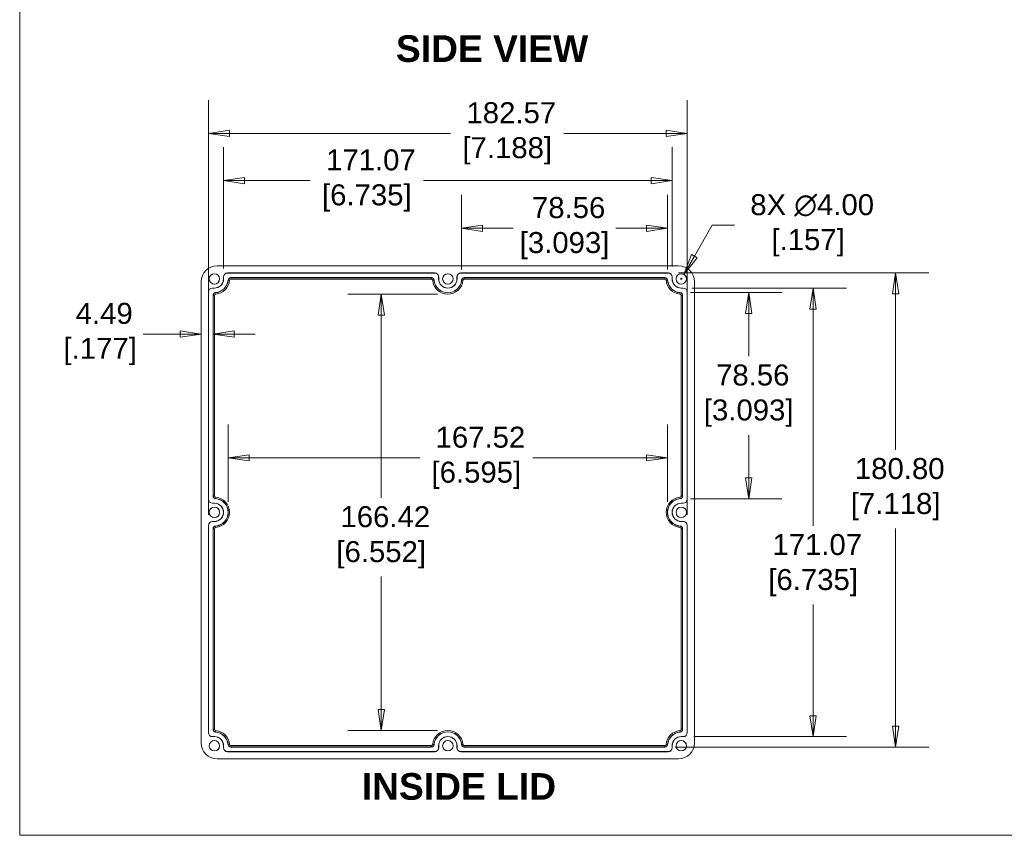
# Model space of a CAD drawing. Header units: millimetres. Extents: x 36 to 1079, y 38 to 827.
# Tile 1 of 11: x 36 to 412, y 39 to 350. Entities that reach past the tile are written whole.
import ezdxf

# ---------------------------------------------------------------- set-up
doc = ezdxf.new("R2010")
doc.units = ezdxf.units.MM
doc.header["$LTSCALE"] = 4
for name, color, linetype, lineweight in [('Dimension (ANSI)', 7, 'Continuous', 9), ('Sketch Geometry (ANSI)', 7, 'Continuous', 9), ('Symbol (ANSI)', 7, 'Continuous', 9), ('Visible (ANSI)', 7, 'Continuous', 9), ('Visible Narrow (ANSI)', 7, 'Continuous', 9)]:
    doc.layers.add(name, color=color, linetype=linetype, lineweight=lineweight)
doc.styles.add('Label Text (ANSI)', font='arialbd.ttf')
doc.styles.add('Note Text (ANSI)', font='arial.ttf')
doc.styles.add('Text Style20', font='arial.ttf')
doc.dimstyles.new('Default - mm (ANSI)', dxfattribs={"dimscale": 4, "dimtxt": 2, "dimasz": 2, "dimexe": 3.175, "dimexo": 1, "dimgap": 0.8, "dimtad": 0, "dimtih": 1, "dimtoh": 1, "dimrnd": 1e-08, "dimzin": 4, "dimdsep": 46, "dimtxsty": 'Note Text (ANSI)', "dimblk": 'Filled-1', "dimcen": 0.09, "dimdle": 10, "dimclrd": 256, "dimclre": 256, "dimclrt": 256, "dimadec": 1, "dimazin": 0, "dimtfac": 1.524, "dimtofl": 0, "dimtmove": 0, "dimatfit": 3, "dimfxl": 0, "dimtolj": 1, "dimtzin": 0, "dimlwd": -1, "dimlwe": -1, "dimarcsym": 0})

# ---------------------------------------------------------------- blocks, each defined once
blk = doc.blocks.new('Title Blocks HAMMOND')
at = {"layer": 'Sketch Geometry (ANSI)'}
for p, q in [((9.353, 206.727), (9.353, 9.64)), ((9.353, 9.64), (173.942, 9.64))]:
    blk.add_line(p, q, dxfattribs=at)
at = {"layer": 'Symbol (ANSI)', "style": 'Text Style20'}
blk.add_attdef('<TITLE>_001', (231.876, 16.349), '', height=5, dxfattribs=at)
blk = doc.blocks.new('Filled-1')
at = {"color": 0}
for p, q in [((0, 0), (-1, 0.15)), ((-1, 0.15), (-1, -0.15)), ((-1, 0), (0, 0)), ((-1, -0.15), (0, 0))]:
    blk.add_line(p, q, dxfattribs=at)
at = {"color": 0, "flags": 128}
blk.add_lwpolyline([(-1, -0.15), (0, 0), (-1, 0.15), (-1, -0.15)], dxfattribs=at)
at = {"color": 0}
blk.add_solid([(-1, -0.15), (0, 0), (-1, 0.15), (-1, -0.15)], dxfattribs=at)
blk = doc.blocks.new('*D7')
at = {"layer": 'Defpoints', "color": 0, "transparency": 16777216}
for p in [(290.94, 306.29), (108.37, 156.77), (290.94, 156.77)]:
    blk.add_point(p, dxfattribs=at)
at = {"layer": 'Dimension (ANSI)', "transparency": 16777216}
for p, q in [((108.37, 160.77), (108.37, 318.99)), ((290.94, 160.77), (290.94, 318.99)), ((116.37, 306.29), (200.71, 306.29)), ((282.94, 306.29), (243.89, 306.29))]:
    blk.add_line(p, q, dxfattribs=at)
at = {"layer": 'Dimension (ANSI)', "transparency": 16777216, "xscale": 8, "yscale": 8, "zscale": 8, "rotation": 180}
blk.add_blockref('Filled-1', (108.37, 306.29), dxfattribs=at)
at = {"layer": 'Dimension (ANSI)', "transparency": 16777216, "xscale": 8, "yscale": 8, "zscale": 8}
blk.add_blockref('Filled-1', (290.94, 306.29), dxfattribs=at)
at = {"layer": 'Dimension (ANSI)', "transparency": 16777216, "insert": (222.3, 306.29), "char_height": 8, "attachment_point": 5, "style": 'Note Text (ANSI)'}
blk.add_mtext('\\A1; 182.57\\P[7.188]', dxfattribs=at)
blk = doc.blocks.new('*D8')
at = {"layer": 'Defpoints', "color": 0, "transparency": 16777216}
for p in [(283.65, 253.05), (282.38, 72.25), (370.38, 72.25)]:
    blk.add_point(p, dxfattribs=at)
at = {"layer": 'Dimension (ANSI)', "transparency": 16777216}
for p, q in [((287.65, 253.05), (383.08, 253.05)), ((370.38, 245.05), (370.38, 185.61)), ((370.38, 80.25), (370.38, 155.59)), ((286.38, 72.25), (383.08, 72.25))]:
    blk.add_line(p, q, dxfattribs=at)
at = {"layer": 'Dimension (ANSI)', "transparency": 16777216, "xscale": 8, "yscale": 8, "zscale": 8}
for p, rotation in [((370.38, 253.05), 90), ((370.38, 72.25), 270)]:
    blk.add_blockref('Filled-1', p, dxfattribs=dict(at, rotation=rotation))
at = {"layer": 'Dimension (ANSI)', "transparency": 16777216, "insert": (370.38, 170.6), "char_height": 8, "attachment_point": 5, "style": 'Note Text (ANSI)'}
blk.add_mtext('\\A1; 180.80\\P[7.118]', dxfattribs=at)
blk = doc.blocks.new('*D9')
at = {"layer": 'Defpoints', "color": 0, "transparency": 16777216}
for p in [(285.19, 288.3), (285.19, 251.52), (114.12, 250.77)]:
    blk.add_point(p, dxfattribs=at)
at = {"layer": 'Dimension (ANSI)', "transparency": 16777216}
for p, q in [((114.12, 254.77), (114.12, 301)), ((285.19, 255.52), (285.19, 301)), ((122.12, 288.3), (147.17, 288.3)), ((277.19, 288.3), (190.35, 288.3))]:
    blk.add_line(p, q, dxfattribs=at)
at = {"layer": 'Dimension (ANSI)', "transparency": 16777216, "xscale": 8, "yscale": 8, "zscale": 8, "rotation": 180}
blk.add_blockref('Filled-1', (114.12, 288.3), dxfattribs=at)
at = {"layer": 'Dimension (ANSI)', "transparency": 16777216, "xscale": 8, "yscale": 8, "zscale": 8}
blk.add_blockref('Filled-1', (285.19, 288.3), dxfattribs=at)
at = {"layer": 'Dimension (ANSI)', "transparency": 16777216, "insert": (168.76, 288.3), "char_height": 8, "attachment_point": 5, "style": 'Note Text (ANSI)'}
blk.add_mtext('\\A1; 171.07\\P[6.735]', dxfattribs=at)
blk = doc.blocks.new('*D10')
at = {"layer": 'Defpoints', "color": 0, "transparency": 16777216}
for p in [(288.65, 247.3), (338.92, 247.3), (289.4, 76.23)]:
    blk.add_point(p, dxfattribs=at)
at = {"layer": 'Dimension (ANSI)', "transparency": 16777216}
for p, q in [((292.65, 247.3), (351.62, 247.3)), ((338.92, 239.3), (338.92, 156.61)), ((338.92, 84.23), (338.92, 126.6)), ((293.4, 76.23), (351.62, 76.23))]:
    blk.add_line(p, q, dxfattribs=at)
at = {"layer": 'Dimension (ANSI)', "transparency": 16777216, "xscale": 8, "yscale": 8, "zscale": 8}
for p, rotation in [((338.92, 247.3), 90), ((338.92, 76.23), 270)]:
    blk.add_blockref('Filled-1', p, dxfattribs=dict(at, rotation=rotation))
at = {"layer": 'Dimension (ANSI)', "transparency": 16777216, "insert": (338.92, 141.6), "char_height": 8, "attachment_point": 5, "style": 'Note Text (ANSI)'}
blk.add_mtext('\\A1; 171.07\\P[6.735]', dxfattribs=at)
blk = doc.blocks.new('*D11')
at = {"layer": 'Defpoints', "color": 0, "transparency": 16777216}
for p in [(105.65, 249.77), (110.14, 244.49), (105.65, 229.77)]:
    blk.add_point(p, dxfattribs=at)
at = {"layer": 'Dimension (ANSI)', "transparency": 16777216}
for p, q in [((97.65, 229.77), (83.53, 229.77)), ((118.14, 229.77), (126.14, 229.77))]:
    blk.add_line(p, q, dxfattribs=at)
at = {"layer": 'Dimension (ANSI)', "transparency": 16777216, "xscale": 8, "yscale": 8, "zscale": 8}
blk.add_blockref('Filled-1', (105.65, 229.77), dxfattribs=at)
at = {"layer": 'Dimension (ANSI)', "transparency": 16777216, "xscale": 8, "yscale": 8, "zscale": 8, "rotation": 180}
blk.add_blockref('Filled-1', (110.14, 229.77), dxfattribs=at)
at = {"layer": 'Dimension (ANSI)', "transparency": 16777216, "insert": (67.09, 229.77), "char_height": 8, "attachment_point": 5, "style": 'Note Text (ANSI)'}
blk.add_mtext('\\A1; 4.49\\P[.177]', dxfattribs=at)
blk = doc.blocks.new('*D26')
at = {"layer": 'Defpoints', "color": 0, "transparency": 16777216}
for p in [(289.65, 252.5), (287.65, 249.03)]:
    blk.add_point(p, dxfattribs=at)
at = {"layer": 'Dimension (ANSI)', "transparency": 16777216}
for p, q in [((300.46, 271.22), (293.65, 259.43)), ((308.91, 271.22), (300.46, 271.22)), ((288.29, 250.77), (289.01, 250.77)), ((288.65, 250.41), (288.65, 251.13))]:
    blk.add_line(p, q, dxfattribs=at)
at = {"layer": 'Dimension (ANSI)', "transparency": 16777216, "xscale": 8, "yscale": 8, "zscale": 8, "rotation": 239.9999999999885}
blk.add_blockref('Filled-1', (289.65, 252.5), dxfattribs=at)
at = {"layer": 'Dimension (ANSI)', "transparency": 16777216, "insert": (337, 271.22), "char_height": 8, "attachment_point": 5, "style": 'Note Text (ANSI)'}
blk.add_mtext('\\A1; 8X ∅4.00\\P[.157]', dxfattribs=at)
blk = doc.blocks.new('*D32')
at = {"layer": 'Defpoints', "color": 0, "transparency": 16777216}
for p in [(288.19, 245.55), (288.19, 166.98), (314.35, 166.98)]:
    blk.add_point(p, dxfattribs=at)
at = {"layer": 'Dimension (ANSI)', "transparency": 16777216}
for p, q in [((292.19, 245.55), (327.05, 245.55)), ((314.35, 237.55), (314.35, 221.28)), ((314.35, 174.98), (314.35, 191.26)), ((292.19, 166.98), (327.05, 166.98))]:
    blk.add_line(p, q, dxfattribs=at)
at = {"layer": 'Dimension (ANSI)', "transparency": 16777216, "xscale": 8, "yscale": 8, "zscale": 8}
for p, rotation in [((314.35, 245.55), 90), ((314.35, 166.98), 270)]:
    blk.add_blockref('Filled-1', p, dxfattribs=dict(at, rotation=rotation))
at = {"layer": 'Dimension (ANSI)', "transparency": 16777216, "insert": (314.35, 206.27), "char_height": 8, "attachment_point": 5, "style": 'Note Text (ANSI)'}
blk.add_mtext('\\A1; 78.56\\P[3.093]', dxfattribs=at)
blk = doc.blocks.new('*D33')
at = {"layer": 'Defpoints', "color": 0, "transparency": 16777216}
for p in [(204.87, 270.11), (204.87, 250.31), (283.43, 250.31)]:
    blk.add_point(p, dxfattribs=at)
at = {"layer": 'Dimension (ANSI)', "transparency": 16777216}
for p, q in [((204.87, 254.31), (204.87, 282.81)), ((283.43, 254.31), (283.43, 282.81)), ((212.87, 270.11), (224.61, 270.11)), ((275.43, 270.11), (263.7, 270.11))]:
    blk.add_line(p, q, dxfattribs=at)
at = {"layer": 'Dimension (ANSI)', "transparency": 16777216, "xscale": 8, "yscale": 8, "zscale": 8, "rotation": 180}
blk.add_blockref('Filled-1', (204.87, 270.11), dxfattribs=at)
at = {"layer": 'Dimension (ANSI)', "transparency": 16777216, "xscale": 8, "yscale": 8, "zscale": 8}
blk.add_blockref('Filled-1', (283.43, 270.11), dxfattribs=at)
at = {"layer": 'Dimension (ANSI)', "transparency": 16777216, "insert": (244.15, 270.11), "char_height": 8, "attachment_point": 5, "style": 'Note Text (ANSI)'}
blk.add_mtext('\\A1; 78.56\\P[3.093]', dxfattribs=at)
blk = doc.blocks.new('*D34')
at = {"layer": 'Defpoints', "color": 0, "transparency": 16777216}
for p in [(199.65, 244.97), (174.25, 78.56), (199.65, 78.56)]:
    blk.add_point(p, dxfattribs=at)
at = {"layer": 'Dimension (ANSI)', "transparency": 16777216}
for p, q in [((195.65, 244.97), (161.55, 244.97)), ((174.25, 236.97), (174.25, 167.26)), ((174.25, 86.56), (174.25, 137.24)), ((195.65, 78.56), (161.55, 78.56))]:
    blk.add_line(p, q, dxfattribs=at)
at = {"layer": 'Dimension (ANSI)', "transparency": 16777216, "xscale": 8, "yscale": 8, "zscale": 8}
for p, rotation in [((174.25, 244.97), 90), ((174.25, 78.56), 270)]:
    blk.add_blockref('Filled-1', p, dxfattribs=dict(at, rotation=rotation))
at = {"layer": 'Dimension (ANSI)', "transparency": 16777216, "insert": (174.25, 152.25), "char_height": 8, "attachment_point": 5, "style": 'Note Text (ANSI)'}
blk.add_mtext('\\A1; 166.42\\P[6.552]', dxfattribs=at)
blk = doc.blocks.new('*D35')
at = {"layer": 'Defpoints', "color": 0, "transparency": 16777216}
for p in [(283.41, 182.55), (115.89, 161.77), (283.41, 161.77)]:
    blk.add_point(p, dxfattribs=at)
at = {"layer": 'Dimension (ANSI)', "transparency": 16777216}
for p, q in [((115.89, 165.77), (115.89, 195.25)), ((283.41, 165.77), (283.41, 195.25)), ((123.89, 182.55), (188.98, 182.55)), ((275.41, 182.55), (232.07, 182.55))]:
    blk.add_line(p, q, dxfattribs=at)
at = {"layer": 'Dimension (ANSI)', "transparency": 16777216, "xscale": 8, "yscale": 8, "zscale": 8, "rotation": 180}
blk.add_blockref('Filled-1', (115.89, 182.55), dxfattribs=at)
at = {"layer": 'Dimension (ANSI)', "transparency": 16777216, "xscale": 8, "yscale": 8, "zscale": 8}
blk.add_blockref('Filled-1', (283.41, 182.55), dxfattribs=at)
at = {"layer": 'Dimension (ANSI)', "transparency": 16777216, "insert": (210.52, 182.55), "char_height": 8, "attachment_point": 5, "style": 'Note Text (ANSI)'}
blk.add_mtext('\\A1; 167.52\\P[6.595]', dxfattribs=at)

msp = doc.modelspace()

# ---------------------------------------------------------------- linework, layer by layer
at = {"layer": 'Visible (ANSI)'}
for p, q in [((287.652, 255.766), (111.652, 255.766)), ((114.117, 250.766), (114.117, 251.516)), ((114.152, 250.766), (114.152, 251.516)), ((115.652, 253.051), (194.652, 253.051)), ((115.652, 253.016), (194.652, 253.016)), ((196.152, 251.516), (196.152, 250.766)), ((196.187, 251.516), (196.187, 250.766)), ((203.117, 250.766), (203.117, 251.516)), ((203.152, 250.766), (203.152, 251.516)), ((204.652, 253.051), (283.652, 253.051)), ((204.652, 253.016), (283.652, 253.016)), ((285.152, 251.516), (285.152, 250.766)), ((285.187, 251.516), (285.187, 250.766)), ((105.652, 249.766), (105.652, 73.766)), ((116.928, 251.277), (193.376, 251.277)), ((205.928, 251.277), (282.376, 251.277)), ((293.652, 73.766), (293.652, 249.766)), ((108.367, 166.766), (108.367, 245.766)), ((108.402, 166.766), (108.402, 245.766)), ((109.902, 247.301), (110.652, 247.301)), ((109.902, 247.266), (110.652, 247.266)), ((110.141, 168.042), (110.141, 244.49)), ((288.652, 247.301), (289.402, 247.301)), ((288.652, 247.266), (289.402, 247.266)), ((289.163, 244.49), (289.163, 168.042)), ((290.902, 245.766), (290.902, 166.766)), ((290.937, 245.766), (290.937, 166.766)), ((110.652, 165.266), (109.902, 165.266)), ((110.652, 165.231), (109.902, 165.231)), ((289.402, 165.266), (288.652, 165.266)), ((289.402, 165.231), (288.652, 165.231)), ((109.902, 158.301), (110.652, 158.301)), ((109.902, 158.266), (110.652, 158.266)), ((288.652, 158.301), (289.402, 158.301)), ((288.652, 158.266), (289.402, 158.266)), ((108.367, 77.766), (108.367, 156.766)), ((108.402, 77.766), (108.402, 156.766)), ((110.141, 79.042), (110.141, 155.49)), ((289.163, 155.49), (289.163, 79.042)), ((290.902, 156.766), (290.902, 77.766)), ((290.937, 156.766), (290.937, 77.766)), ((110.652, 76.266), (109.902, 76.266)), ((110.652, 76.231), (109.902, 76.231)), ((289.402, 76.266), (288.652, 76.266)), ((289.402, 76.231), (288.652, 76.231)), ((114.117, 72.016), (114.117, 72.766)), ((114.152, 72.016), (114.152, 72.766)), ((193.376, 72.255), (116.928, 72.255)), ((196.152, 72.766), (196.152, 72.016)), ((196.187, 72.766), (196.187, 72.016)), ((203.117, 72.016), (203.117, 72.766)), ((203.152, 72.016), (203.152, 72.766)), ((282.376, 72.255), (205.928, 72.255)), ((285.152, 72.766), (285.152, 72.016)), ((285.187, 72.766), (285.187, 72.016)), ((111.652, 67.766), (287.652, 67.766)), ((194.652, 70.516), (115.652, 70.516)), ((194.652, 70.481), (115.652, 70.481)), ((283.652, 70.516), (204.652, 70.516)), ((283.652, 70.481), (204.652, 70.481))]:
    msp.add_line(p, q, dxfattribs=at)
for centre in [(110.652, 250.766), (199.652, 250.766), (288.652, 250.766), (110.652, 161.766), (288.652, 161.766), (110.652, 72.766), (199.652, 72.766), (288.652, 72.766)]:
    msp.add_circle(centre, 2, dxfattribs=at)
for centre, radius, start, end in [((111.652, 249.766), 6, 90, 180), ((287.652, 249.766), 6, 0, 90), ((115.652, 251.516), 1.535, 90, 180), ((115.652, 251.516), 1.5, 90, 180), ((194.652, 251.516), 1.535, 0, 90), ((194.652, 251.516), 1.5, 0, 90), ((204.652, 251.516), 1.535, 90, 180), ((204.652, 251.516), 1.5, 90, 180), ((283.652, 251.516), 1.535, 0, 90), ((283.652, 251.516), 1.5, 0, 90), ((110.652, 250.766), 3.5, 270, 0), ((110.652, 250.766), 3.465, 270, 0), ((110.652, 250.766), 5.239, 275.00839, 354.99161), ((116.928, 250.216), 1.061, 90, 174.99161), ((193.376, 250.216), 1.061, 5.00839, 90), ((199.652, 250.766), 5.239, 185.00839, 354.99161), ((199.652, 250.766), 3.5, 180, 0), ((199.652, 250.766), 3.465, 180, 0), ((205.928, 250.216), 1.061, 90, 174.99161), ((282.376, 250.216), 1.061, 5.00839, 90), ((288.652, 250.766), 5.239, 185.00839, 264.99161), ((288.652, 250.766), 3.5, 180, 270), ((288.652, 250.766), 3.465, 180, 270), ((109.902, 245.766), 1.535, 90, 180), ((109.902, 245.766), 1.5, 90, 180), ((111.202, 244.49), 1.061, 95.00839, 180), ((288.102, 244.49), 1.061, 0, 84.99161), ((289.402, 245.766), 1.535, 0, 90), ((289.402, 245.766), 1.5, 0, 90), ((109.902, 166.766), 1.535, 180, 270), ((109.902, 166.766), 1.5, 180, 270), ((111.202, 168.042), 1.061, 180, 264.99161), ((110.652, 161.766), 3.5, 270, 90), ((110.652, 161.766), 3.465, 270, 90), ((110.652, 161.766), 5.239, 275.00839, 84.99161), ((288.652, 161.766), 5.239, 95.00839, 264.99161), ((288.652, 161.766), 3.5, 90, 270), ((288.652, 161.766), 3.465, 90, 270), ((288.102, 168.042), 1.061, 275.00839, 0), ((289.402, 166.766), 1.5, 270, 0), ((289.402, 166.766), 1.535, 270, 0), ((109.902, 156.766), 1.535, 90, 180), ((109.902, 156.766), 1.5, 90, 180), ((289.402, 156.766), 1.535, 0, 90), ((289.402, 156.766), 1.5, 0, 90), ((111.202, 155.49), 1.061, 95.00839, 180), ((288.102, 155.49), 1.061, 0, 84.99161), ((111.202, 79.042), 1.061, 180, 264.99161), ((288.102, 79.042), 1.061, 275.00839, 0), ((109.902, 77.766), 1.535, 180, 270), ((109.902, 77.766), 1.5, 180, 270), ((110.652, 72.766), 3.5, 0, 90), ((110.652, 72.766), 3.465, 0, 90), ((110.652, 72.766), 5.239, 5.00839, 84.99161), ((199.652, 72.766), 5.239, 5.00839, 174.99161), ((199.652, 72.766), 3.5, 0, 180), ((199.652, 72.766), 3.465, 0, 180), ((288.652, 72.766), 5.239, 95.00839, 174.99161), ((288.652, 72.766), 3.5, 90, 180), ((288.652, 72.766), 3.465, 90, 180), ((289.402, 77.766), 1.5, 270, 0), ((289.402, 77.766), 1.535, 270, 0), ((111.652, 73.766), 6, 180, 270), ((115.652, 72.016), 1.535, 180, 270), ((115.652, 72.016), 1.5, 180, 270), ((116.928, 73.316), 1.061, 185.00839, 270), ((193.376, 73.316), 1.061, 270, 354.99161), ((194.652, 72.016), 1.5, 270, 0), ((194.652, 72.016), 1.535, 270, 0), ((204.652, 72.016), 1.535, 180, 270), ((204.652, 72.016), 1.5, 180, 270), ((205.928, 73.316), 1.061, 185.00839, 270), ((282.376, 73.316), 1.061, 270, 354.99161), ((283.652, 72.016), 1.5, 270, 0), ((283.652, 72.016), 1.535, 270, 0), ((287.652, 73.766), 6, 270, 0)]:
    msp.add_arc(centre, radius, start, end, dxfattribs=at)
at = {"layer": 'Visible Narrow (ANSI)'}
for p, q in [((114.117, 251.516), (114.152, 251.516)), ((115.652, 253.051), (115.652, 253.016)), ((194.652, 253.051), (194.652, 253.016)), ((196.187, 251.516), (196.152, 251.516)), ((203.117, 251.516), (203.152, 251.516)), ((204.652, 253.051), (204.652, 253.016)), ((283.652, 253.051), (283.652, 253.016)), ((285.187, 251.516), (285.152, 251.516)), ((114.117, 250.766), (114.152, 250.766)), ((115.871, 250.308), (115.923, 250.304)), ((115.923, 250.304), (116.421, 250.26)), ((116.928, 251.224), (116.928, 251.277)), ((116.928, 251.224), (116.928, 250.724)), ((193.376, 251.224), (116.928, 251.224)), ((116.928, 250.724), (193.376, 250.724)), ((193.376, 251.277), (193.376, 251.224)), ((193.376, 251.224), (193.376, 250.724)), ((194.381, 250.304), (193.883, 250.26)), ((194.381, 250.304), (194.433, 250.308)), ((196.187, 250.766), (196.152, 250.766)), ((203.117, 250.766), (203.152, 250.766)), ((204.871, 250.308), (204.923, 250.304)), ((204.923, 250.304), (205.421, 250.26)), ((205.928, 251.224), (205.928, 251.277)), ((205.928, 251.224), (205.928, 250.724)), ((282.376, 251.224), (205.928, 251.224)), ((205.928, 250.724), (282.376, 250.724)), ((282.376, 251.277), (282.376, 251.224)), ((282.376, 251.224), (282.376, 250.724)), ((283.381, 250.304), (282.883, 250.26)), ((283.381, 250.304), (283.433, 250.308)), ((285.187, 250.766), (285.152, 250.766)), ((108.367, 245.766), (108.402, 245.766)), ((109.902, 247.301), (109.902, 247.266)), ((110.141, 244.49), (110.193, 244.49)), ((110.193, 244.49), (110.693, 244.49)), ((110.193, 244.49), (110.193, 168.042)), ((110.652, 247.301), (110.652, 247.266)), ((110.693, 168.042), (110.693, 244.49)), ((111.114, 245.495), (111.109, 245.547)), ((111.114, 245.495), (111.157, 244.997)), ((288.19, 245.495), (288.146, 244.997)), ((288.194, 245.547), (288.19, 245.495)), ((289.11, 244.49), (288.61, 244.49)), ((288.61, 244.49), (288.61, 168.042)), ((288.652, 247.301), (288.652, 247.266)), ((289.11, 244.49), (289.163, 244.49)), ((289.11, 168.042), (289.11, 244.49)), ((289.402, 247.301), (289.402, 247.266)), ((290.937, 245.766), (290.902, 245.766)), ((108.367, 166.766), (108.402, 166.766)), ((109.902, 165.231), (109.902, 165.266)), ((110.193, 168.042), (110.141, 168.042)), ((110.193, 168.042), (110.693, 168.042)), ((110.652, 165.231), (110.652, 165.266)), ((111.109, 166.985), (111.114, 167.037)), ((111.114, 167.037), (111.157, 167.535)), ((288.19, 167.037), (288.146, 167.535)), ((288.19, 167.037), (288.194, 166.985)), ((289.11, 168.042), (288.61, 168.042)), ((288.652, 165.231), (288.652, 165.266)), ((289.163, 168.042), (289.11, 168.042)), ((289.402, 165.231), (289.402, 165.266)), ((290.937, 166.766), (290.902, 166.766)), ((109.902, 158.301), (109.902, 158.266)), ((110.652, 158.301), (110.652, 158.266)), ((288.652, 158.301), (288.652, 158.266)), ((289.402, 158.301), (289.402, 158.266)), ((108.367, 156.766), (108.402, 156.766)), ((110.141, 155.49), (110.193, 155.49)), ((110.193, 155.49), (110.693, 155.49)), ((110.193, 155.49), (110.193, 79.042)), ((110.693, 79.042), (110.693, 155.49)), ((111.114, 156.495), (111.109, 156.547)), ((111.157, 155.997), (111.114, 156.495)), ((288.19, 156.495), (288.146, 155.997)), ((288.194, 156.547), (288.19, 156.495)), ((289.11, 155.49), (288.61, 155.49)), ((288.61, 155.49), (288.61, 79.042)), ((289.11, 155.49), (289.163, 155.49)), ((289.11, 79.042), (289.11, 155.49)), ((290.937, 156.766), (290.902, 156.766)), ((110.193, 79.042), (110.141, 79.042)), ((110.193, 79.042), (110.693, 79.042)), ((289.11, 79.042), (288.61, 79.042)), ((289.163, 79.042), (289.11, 79.042)), ((108.367, 77.766), (108.402, 77.766)), ((109.902, 76.231), (109.902, 76.266)), ((110.652, 76.231), (110.652, 76.266)), ((111.109, 77.985), (111.114, 78.037)), ((111.114, 78.037), (111.157, 78.535)), ((288.19, 78.037), (288.146, 78.535)), ((288.19, 78.037), (288.194, 77.985)), ((288.652, 76.231), (288.652, 76.266)), ((289.402, 76.231), (289.402, 76.266)), ((290.937, 77.766), (290.902, 77.766)), ((114.117, 72.766), (114.152, 72.766)), ((114.117, 72.016), (114.152, 72.016)), ((115.923, 73.228), (115.871, 73.223)), ((115.923, 73.228), (116.421, 73.271)), ((116.928, 72.307), (116.928, 72.807)), ((193.376, 72.807), (116.928, 72.807)), ((116.928, 72.255), (116.928, 72.307)), ((116.928, 72.307), (193.376, 72.307)), ((193.376, 72.307), (193.376, 72.807)), ((193.376, 72.307), (193.376, 72.255)), ((194.381, 73.228), (193.883, 73.271)), ((194.433, 73.223), (194.381, 73.228)), ((196.187, 72.766), (196.152, 72.766)), ((196.187, 72.016), (196.152, 72.016)), ((203.117, 72.766), (203.152, 72.766)), ((203.117, 72.016), (203.152, 72.016)), ((204.923, 73.228), (204.871, 73.223)), ((204.923, 73.228), (205.421, 73.271)), ((205.928, 72.307), (205.928, 72.807)), ((282.376, 72.807), (205.928, 72.807)), ((205.928, 72.255), (205.928, 72.307)), ((205.928, 72.307), (282.376, 72.307)), ((282.376, 72.307), (282.376, 72.807)), ((282.376, 72.307), (282.376, 72.255)), ((283.381, 73.228), (282.883, 73.271)), ((283.433, 73.223), (283.381, 73.228)), ((285.187, 72.766), (285.152, 72.766)), ((285.187, 72.016), (285.152, 72.016)), ((115.652, 70.481), (115.652, 70.516)), ((194.652, 70.481), (194.652, 70.516)), ((204.652, 70.481), (204.652, 70.516)), ((283.652, 70.481), (283.652, 70.516))]:
    msp.add_line(p, q, dxfattribs=at)
for centre, radius, start, end in [((110.652, 250.766), 5.291, 275.00839, 354.99161), ((110.652, 250.766), 5.791, 275.00839, 354.99161), ((116.928, 250.216), 1.009, 90, 174.99161), ((116.928, 250.216), 0.509, 90, 174.99161), ((193.376, 250.216), 1.009, 5.00839, 90), ((193.376, 250.216), 0.509, 5.00839, 90), ((199.652, 250.766), 5.791, 185.00839, 354.99161), ((199.652, 250.766), 5.291, 185.00839, 354.99161), ((205.928, 250.216), 1.009, 90, 174.99161), ((205.928, 250.216), 0.509, 90, 174.99161), ((282.376, 250.216), 1.009, 5.00839, 90), ((282.376, 250.216), 0.509, 5.00839, 90), ((288.652, 250.766), 5.791, 185.00839, 264.99161), ((288.652, 250.766), 5.291, 185.00839, 264.99161), ((111.202, 244.49), 1.009, 95.00839, 180), ((111.202, 244.49), 0.509, 95.00839, 180), ((288.102, 244.49), 0.509, 0, 84.99161), ((288.102, 244.49), 1.009, 0, 84.99161), ((111.202, 168.042), 1.009, 180, 264.99161), ((111.202, 168.042), 0.509, 180, 264.99161), ((110.652, 161.766), 5.291, 275.00839, 84.99161), ((110.652, 161.766), 5.791, 275.00839, 84.99161), ((288.652, 161.766), 5.791, 95.00839, 264.99161), ((288.652, 161.766), 5.291, 95.00839, 264.99161), ((288.102, 168.042), 0.509, 275.00839, 0), ((288.102, 168.042), 1.009, 275.00839, 0), ((111.202, 155.49), 1.009, 95.00839, 180), ((111.202, 155.49), 0.509, 95.00839, 180), ((288.102, 155.49), 0.509, 0, 84.99161), ((288.102, 155.49), 1.009, 0, 84.99161), ((111.202, 79.042), 1.009, 180, 264.99161), ((111.202, 79.042), 0.509, 180, 264.99161), ((288.102, 79.042), 0.509, 275.00839, 0), ((288.102, 79.042), 1.009, 275.00839, 0), ((110.652, 72.766), 5.291, 5.00839, 84.99161), ((110.652, 72.766), 5.791, 5.00839, 84.99161), ((199.652, 72.766), 5.791, 5.00839, 174.99161), ((199.652, 72.766), 5.291, 5.00839, 174.99161), ((288.652, 72.766), 5.791, 95.00839, 174.99161), ((288.652, 72.766), 5.291, 95.00839, 174.99161), ((116.928, 73.316), 1.009, 185.00839, 270), ((116.928, 73.316), 0.509, 185.00839, 270), ((193.376, 73.316), 0.509, 270, 354.99161), ((193.376, 73.316), 1.009, 270, 354.99161), ((205.928, 73.316), 1.009, 185.00839, 270), ((205.928, 73.316), 0.509, 185.00839, 270), ((282.376, 73.316), 0.509, 270, 354.99161), ((282.376, 73.316), 1.009, 270, 354.99161)]:
    msp.add_arc(centre, radius, start, end, dxfattribs=at)

# ---------------------------------------------------------------- block references
at = {"xscale": 4, "yscale": 4, "zscale": 4}
msp.add_blockref('Title Blocks HAMMOND', (-0.995, 0.05), dxfattribs=at)

# ---------------------------------------------------------------- texts
at = {"layer": 'Symbol (ANSI)', "char_height": 10.16, "attachment_point": 7, "line_spacing_factor": 0.25, "style": 'Label Text (ANSI)'}
for s, insert in [('SIDE VIEW', (179.841, 333.384)), ('INSIDE LID', (166.808, 52.016))]:
    msp.add_mtext(s, dxfattribs=dict(at, insert=insert))

# ---------------------------------------------------------------- dimensions: what is measured, and where the dimension line sits
at = {"layer": 'Dimension (ANSI)'}
for base, p1, p2, angle, text, override, picture, middle in [((290.937, 306.288), (108.367, 156.766), (290.937, 156.766), 180, ' <>\\X[7.188]', {"dimgap": 0.8, "dimtih": 0, "dimtoh": 0, "dimdec": 2, "dimpost": '\\X', "dimtol": 0, "dimlim": 0, "dimtp": 0, "dimtm": 0, "dimtdec": 2, "dimatfit": 1}, '*D7', (222.303, 306.288)), ((285.187, 288.299), (114.117, 250.766), (285.187, 251.516), 180, ' <>\\X[6.735]', {"dimgap": 0.8, "dimtih": 0, "dimtoh": 0, "dimdec": 2, "dimpost": '\\X', "dimtol": 0, "dimlim": 0, "dimtp": 0, "dimtm": 0, "dimtdec": 2, "dimatfit": 1}, '*D9', (168.763, 288.299)), ((204.871, 270.114), (283.433, 250.308), (204.871, 250.308), 180, ' <>\\X[3.093]', {"dimgap": 0.8, "dimtih": 0, "dimtoh": 0, "dimdec": 2, "dimpost": '\\X', "dimtol": 0, "dimlim": 0, "dimtp": 0, "dimtm": 0, "dimtdec": 2, "dimatfit": 1}, '*D33', (244.152, 270.114)), ((370.376, 72.255), (283.652, 253.051), (282.376, 72.255), 90, ' <>\\X[7.118]', {"dimgap": 0.8, "dimdec": 2, "dimpost": '\\X', "dimtol": 0, "dimlim": 0, "dimtp": 0, "dimtm": 0, "dimtdec": 2, "dimatfit": 1}, '*D8', (370.376, 170.602)), ((105.652, 229.766), (110.141, 244.49), (105.652, 249.766), 180, ' <>\\X[.177]', {"dimgap": 0.8, "dimtih": 0, "dimtoh": 0, "dimdec": 2, "dimpost": '\\X', "dimse1": 1, "dimse2": 1, "dimtol": 0, "dimlim": 0, "dimtp": 0, "dimtm": 0, "dimtdec": 2, "dimatfit": 1}, '*D11', (67.088, 229.766)), ((174.249, 78.557), (199.652, 244.974), (199.652, 78.557), 90, ' <>\\X[6.552]', {"dimgap": 0.8, "dimdec": 2, "dimpost": '\\X', "dimtol": 0, "dimlim": 0, "dimtp": 0, "dimtm": 0, "dimtdec": 2, "dimatfit": 1}, '*D34', (174.249, 152.253)), ((314.35, 166.985), (288.194, 245.547), (288.194, 166.985), 90, ' <>\\X[3.093]', {"dimgap": 0.8, "dimdec": 2, "dimpost": '\\X', "dimtol": 0, "dimlim": 0, "dimtp": 0, "dimtm": 0, "dimtdec": 2, "dimatfit": 1}, '*D32', (314.35, 206.266)), ((338.916, 247.301), (289.402, 76.231), (288.652, 247.301), 90, ' <>\\X[6.735]', {"dimgap": 0.8, "dimdec": 2, "dimpost": '\\X', "dimtol": 0, "dimlim": 0, "dimtp": 0, "dimtm": 0, "dimtdec": 2, "dimatfit": 1}, '*D10', (338.916, 141.605)), ((283.413, 182.554), (115.891, 161.766), (283.413, 161.766), 180, ' <>\\X[6.595]', {"dimgap": 0.8, "dimtih": 0, "dimtoh": 0, "dimdec": 2, "dimpost": '\\X', "dimtol": 0, "dimlim": 0, "dimtp": 0, "dimtm": 0, "dimtdec": 2, "dimatfit": 1}, '*D35', (210.525, 182.554))]:
    dim = msp.add_linear_dim(base=base, p1=p1, p2=p2, angle=angle, text=text, dimstyle='Default - mm (ANSI)', override=override, dxfattribs=at)
    dim.commit()
    dim.dimension.update_dxf_attribs({"geometry": picture, "text_midpoint": middle, "dimtype": 160})
dim = msp.add_diameter_dim_2p(p1=(287.652, 249.034), p2=(289.652, 252.498), text=' 8X <>\\X[.157]', dimstyle='Default - mm (ANSI)', override={"dimgap": 0.8, "dimdec": 2, "dimlfac": 1, "dimpost": '\\X', "dimtol": 0, "dimlim": 0, "dimtp": 0, "dimtm": 0, "dimtdec": 2}, dxfattribs=at)
dim.commit()
dim.dimension.update_dxf_attribs({"geometry": '*D26', "text_midpoint": (337.001, 271.216), "dimtype": 163})

doc.saveas('drawing.dxf')
